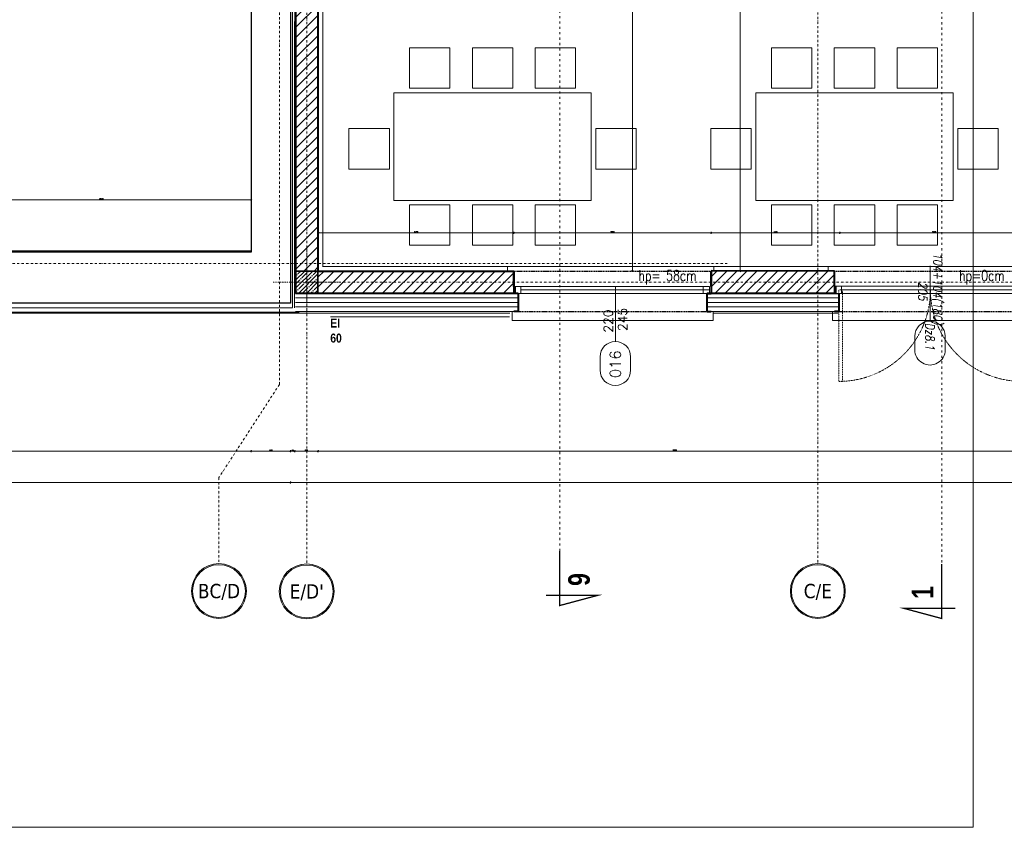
# Model space of a CAD drawing. Header units: millimetres. Extents: x -1893473 to 1546619, y -568027 to 942944.
# Tile 156 of 256: x 163948 to 174920, y -519267 to -510262. Entities that reach past the tile are written whole.
import ezdxf
from ezdxf.enums import TextEntityAlignment as Align

# ---------------------------------------------------------------- set-up
doc = ezdxf.new("R2010")
doc.units = ezdxf.units.MM
doc.header["$LTSCALE"] = 0.2
for name, pattern in [('2_3', [1, 0.5, -0.5]), ('ACAD_ISO03W100', [30, 12, -18]), ('CACHE', [9.525, 6.35, -3.175]), ('DASHDOT', [25.4, 12.7, -6.35, 0, -6.35]), ('HIDDEN', [9.525, 6.35, -3.175])]:
    doc.linetypes.add(name, pattern=pattern)
doc.layers.get('0').update_dxf_attribs({"lineweight": 0})
for name, color, linetype, lineweight in [('! WYPOSAŻENIE', 252, 'Continuous', 5), ('!! 0_ Istn-okna', 6, 'Continuous', 13), ('!! 0_ Istn-sciany', 7, 'Continuous', 30), ('!! 0_ Istn-widok', 1, 'Continuous', 15), ('!! 0_ Opis', 3, 'Continuous', 13), ('!! 0_Opis_okna', 8, 'Continuous', 15), ('!! 0_Opis_pom', 9, 'Continuous', 13), ('!! 0_Osie', 1, 'DASHDOT', 13), ('!! 1  WYDZIELENIE PPOŻ', 252, 'Continuous', 0), ('!! 1_ tynk zewn  - nowy', 21, 'Continuous', 20), ('!! 1_Hatch dach', 252, 'Continuous', 5), ('!! 1_hatch projektowane ściany', 4, 'Continuous', 5), ('!! 1_OPIS POM NOWE', 140, 'Continuous', 5), ('!! 1_PROJ Sciany', 2, 'Continuous', 40), ('!! 1_PROJ TERMOIZOL', 132, 'Continuous', 5), ('!! 1_PROJ ŻELBET', 1, 'Continuous', 35), ('!! 2_ remont Ocieplenie', 4, 'ZIGZAG', 5), ('!! 2_drzwi opis', 151, 'Continuous', 9), ('!! wymiary osi', 250, 'Continuous', 9), ('0-osie-liniA', 14, 'DASHDOT', 5), ('0-osie-tx', 66, 'Continuous', 9), ('P-Opis nadproża', 150, 'Continuous', 9), ('P-Osie', 1, 'DASHDOT', 18)]:
    doc.layers.add(name, color=color, linetype=linetype, lineweight=lineweight)
doc.layers.add('!! 0_ramki', color=251, linetype='Continuous', lineweight=9, plot=False)
doc.layers.add('Powierzchnia', color=140, linetype='Continuous', lineweight=5, plot=False)
doc.layers.add('!! 1_ proj wyposdażenie', color=7, linetype='Continuous', lineweight=5, true_color=0xa1a1a1)
doc.layers.add('!! 1_Wyburzenia', color=7, linetype='ACAD_ISO03W100', lineweight=13, true_color=0xff0505)
doc.layers.add('!! 1_PROJ przerywana', color=3, linetype='HIDDEN')
doc.layers.add('PROJ OKNO', color=3, linetype='CACHE')
doc.styles.add('50', font='ROMANS.shx', dxfattribs={"width": 0.8, "height": 10})
doc.styles.add('ARCHETYP', font='romans.shx', dxfattribs={"height": 15})
doc.styles.add('ARIAL', font='tahoma.ttf')
doc.styles.add('SIMPLEX', font='simplex.shx', dxfattribs={"width": 0.77})
doc.styles.add('STYLE7', font='ARIALNB.TTF')
doc.styles.add('TAHOMA', font='tahoma.ttf')
doc.styles.add('TXT', font='simplex.shx')
doc.linetypes.add('ZIGZAG', pattern='A,0.00254,-5.08,[131,ltypeshp.shx,S=5.08,R=0,X=-5.08,Y=0],-10.16,[131,ltypeshp.shx,S=5.08,R=180,X=5.08,Y=0],-5.08', length=20.32254)
doc.dimstyles.new('DIM50', dxfattribs={"dimscale": 5, "dimtxt": 2.5, "dimasz": 1.5, "dimexe": 0, "dimexo": 0, "dimgap": 0.5, "dimtad": 1, "dimdec": 4, "dimrnd": 0.5, "dimdsep": 46, "dimtxsty": 'TXT', "dimblk1": 'TICK1', "dimblk2": 'TICK1', "dimsah": 1, "dimcen": 0, "dimse1": 1, "dimse2": 1, "dimclrd": 1, "dimclre": 7, "dimclrt": 9, "dimadec": 0, "dimazin": 0, "dimtfac": 1, "dimtdec": 4, "dimtmove": 2, "dimatfit": 3, "dimldrblk": 'TICK1', "dimfxl": 1, "dimtolj": 1, "dimarcsym": 0})
pattern_1 = [(45, (-604946.8, 1976053.4), (-56.1266008, 56.1266008), [])]

# ---------------------------------------------------------------- blocks, each defined once
blk = doc.blocks.new('słup 25 x 25')
at = {"layer": '!! 1_Hatch dach'}
h = blk.add_hatch(dxfattribs=at)
h.set_pattern_fill('ANSI35', color=256)
h.set_pattern_definition([(45, (-64242.072, 198338.2015), (-4.49012806, 4.49012806), []), (45, (-64237.5816, 198338.2015), (-4.49012806, 4.49012806), [7.9375, -1.5875, 0, -1.5875])])
h.paths.add_polyline_path([(-12.5, 12.5), (12.5, 12.5), (12.5, -12.5), (-12.5, -12.5)])
at = {"layer": '!! 1_PROJ ŻELBET'}
blk.add_lwpolyline([(-12.5, 12.5), (12.5, 12.5), (12.5, -12.5), (-12.5, -12.5)], close=True, dxfattribs=at)
at = {"layer": '0-osie-liniA', "ltscale": 0.5}
for points in [[(0, 37.5), (0, -37.5)], [(-37.5, 0), (37.5, 0)]]:
    blk.add_lwpolyline(points, dxfattribs=at)
blk = doc.blocks.new('OKNO PROJ 240')
at = {"layer": '!! 0_ Istn-okna'}
for points in [[(61049, -199622.9), (61262, -199622.9)], [(61057, -199626.9), (61267, -199626.9)], [(61049, -199630.9), (61262, -199630.9)]]:
    blk.add_lwpolyline(points, dxfattribs=at)
for points in [[(61051, -199630.9), (61057, -199630.9), (61057, -199622.9), (61051, -199622.9)], [(61267, -199630.9), (61260, -199630.9), (61260, -199622.9), (61267, -199622.9)]]:
    blk.add_lwpolyline(points, close=True, dxfattribs=at)
at = {"layer": '!! 0_ Istn-sciany'}
for points in [[(61049, -199630.9), (61054, -199630.9)], [(61262, -199630.9), (61262, -199630.9)]]:
    blk.add_lwpolyline(points, dxfattribs=at)
at = {"layer": '!! 0_ Istn-widok'}
for points in [[(61042, -199600.9), (61272, -199600.9)], [(61042, -199605.9), (61042, -199600.9)], [(61272, -199605.9), (61272, -199600.9)], [(61047, -199650.9), (61047, -199660.9)], [(61271, -199650.9), (61271, -199660.9)], [(61271, -199660.9), (61047, -199660.9)]]:
    blk.add_lwpolyline(points, dxfattribs=at)
at = {"layer": '!! 1_PROJ przerywana'}
for points in [[(61049, -199605.9), (61269, -199605.9)], [(61054, -199650.9), (61264, -199650.9)]]:
    blk.add_lwpolyline(points, dxfattribs=at)
at = {"layer": '!! 1_PROJ Sciany'}
for points in [[(61049, -199622.9), (61049, -199605.9)], [(61269, -199622.9), (61269, -199605.9)], [(61049, -199622.9), (61049, -199630.9)], [(61269, -199622.9), (61269, -199630.9)], [(61054, -199630.9), (61054, -199650.9)], [(61264, -199630.9), (61264, -199650.9)], [(61264, -199630.9), (61269, -199630.9)], [(61054, -199650.9), (61049, -199650.9)], [(61264, -199650.9), (61269, -199650.9)]]:
    blk.add_lwpolyline(points, dxfattribs=at)
blk = doc.blocks.new('*U12')
h = blk.add_hatch(color=256)
edge = h.paths.add_edge_path()
edge.add_arc((0, 0), 30.6, 0, 360)
edge = h.paths.add_edge_path(flags=17)
edge.add_arc((0, 0), 29.4, 0, 360)
for radius in [30.6, 29.4]:
    blk.add_circle((0, 0), radius)
at = {"style": 'TAHOMA', "flags": 8}
blk.add_attdef('ANSICHTSNUMMER', text='', height=16, dxfattribs=at).set_placement((0, 0), align=Align.MIDDLE_CENTER)
blk = doc.blocks.new('BLOK OSI')
at = {"layer": 'P-Osie'}
for points in [[(52592.2, -193637), (52592.2, -199860.8)], [(51992.2, -199661.2), (51992.2, -193642.4)], [(52022.7, -198101.3), (52022.7, -199860.8)], [(48625.5, -199526.1), (52491.5, -199526.1)], [(52022.7, -199547.1), (55017, -199547.1)], [(51992.2, -199661.2), (51924.9, -199764.8), (51924.9, -199860.8)]]:
    blk.add_lwpolyline(points, dxfattribs=at)
at = {"layer": '0-osie-tx'}
ref = blk.add_blockref('*U12', (51924.9, -199891.4), dxfattribs=dict(at, rotation=180))
ref.add_attrib('ANSICHTSNUMMER', 'BC/D', dxfattribs={"layer": '0', "height": 16, "style": 'TAHOMA', "flags": 8}).set_placement((51924.9, -199891.4), align=Align.MIDDLE_CENTER)
ref = blk.add_blockref('*U12', (52022.7, -199891.8), dxfattribs=dict(at, rotation=180))
ref.add_attrib('ANSICHTSNUMMER', "E/D'", dxfattribs={"layer": '0', "height": 16, "style": 'TAHOMA', "flags": 8}).set_placement((52022.7, -199891.8), align=Align.MIDDLE_CENTER)
ref = blk.add_blockref('*U12', (52592.2, -199891.4), dxfattribs=dict(at, rotation=180))
ref.add_attrib('ANSICHTSNUMMER', 'C/E', dxfattribs={"layer": '0', "height": 16, "style": 'TAHOMA', "flags": 8}).set_placement((52592.2, -199891.4), align=Align.MIDDLE_CENTER)
blk = doc.blocks.new('TICK1')
at = {"color": 2}
blk.add_line((-1, -1), (1, 1), dxfattribs=at)
at = {"color": 0}
for p, q in [((0, 0), (-1, 0)), ((0, -1.4), (0, 1.4))]:
    blk.add_line(p, q, dxfattribs=at)
blk = doc.blocks.new('*D1334')
at = {"layer": '!! wymiary osi', "color": 1, "lineweight": -2, "transparency": 16777216}
blk.add_line((266667, -521322), (295192, -521322), dxfattribs=at)
at = {"layer": 'DEFPOINTS', "color": 0, "transparency": 16777216}
for p in [(266660, -518004), (295200, -518004), (295200, -521322)]:
    blk.add_point(p, dxfattribs=at)
at = {"layer": '!! wymiary osi', "color": 1, "lineweight": -2, "transparency": 16777216, "xscale": 7.5, "yscale": 7.5, "zscale": 7.5, "rotation": 180}
blk.add_blockref('TICK1', (266660, -521322), dxfattribs=at)
at = {"layer": '!! wymiary osi', "color": 1, "lineweight": -2, "transparency": 16777216, "xscale": 7.5, "yscale": 7.5, "zscale": 7.5}
blk.add_blockref('TICK1', (295200, -521322), dxfattribs=at)
at = {"layer": '!! wymiary osi', "color": 9, "transparency": 16777216, "insert": (280930, -521313), "char_height": 12.5, "attachment_point": 5, "style": 'TXT'}
blk.add_mtext('\\A1;28540', dxfattribs=at)
blk = doc.blocks.new('*D1338')
at = {"layer": '!! wymiary osi', "color": 1, "lineweight": -2, "transparency": 16777216}
blk.add_line((270947, -520972), (294752, -520972), dxfattribs=at)
at = {"layer": 'DEFPOINTS', "color": 0, "transparency": 16777216}
for p in [(270940, -518754), (294760, -518754), (294760, -520972)]:
    blk.add_point(p, dxfattribs=at)
at = {"layer": '!! wymiary osi', "color": 1, "lineweight": -2, "transparency": 16777216, "xscale": 7.5, "yscale": 7.5, "zscale": 7.5, "rotation": 180}
blk.add_blockref('TICK1', (270940, -520972), dxfattribs=at)
at = {"layer": '!! wymiary osi', "color": 1, "lineweight": -2, "transparency": 16777216, "xscale": 7.5, "yscale": 7.5, "zscale": 7.5}
blk.add_blockref('TICK1', (294760, -520972), dxfattribs=at)
at = {"layer": '!! wymiary osi', "color": 9, "transparency": 16777216, "insert": (282850, -520963), "char_height": 12.5, "attachment_point": 5, "style": 'TXT'}
blk.add_mtext('\\A1;23820', dxfattribs=at)
blk = doc.blocks.new('*D1339')
at = {"layer": '!! wymiary osi', "color": 1, "lineweight": -2, "transparency": 16777216}
blk.add_line((294767, -520972), (295192, -520972), dxfattribs=at)
at = {"layer": 'DEFPOINTS', "color": 0, "transparency": 16777216}
for p in [(294760, -518754), (295200, -518754), (295200, -520972)]:
    blk.add_point(p, dxfattribs=at)
at = {"layer": '!! wymiary osi', "color": 1, "lineweight": -2, "transparency": 16777216, "xscale": 7.5, "yscale": 7.5, "zscale": 7.5, "rotation": 180}
blk.add_blockref('TICK1', (294760, -520972), dxfattribs=at)
at = {"layer": '!! wymiary osi', "color": 1, "lineweight": -2, "transparency": 16777216, "xscale": 7.5, "yscale": 7.5, "zscale": 7.5}
blk.add_blockref('TICK1', (295200, -520972), dxfattribs=at)
at = {"layer": '!! wymiary osi', "color": 9, "transparency": 16777216, "insert": (294980, -520963), "char_height": 12.5, "attachment_point": 5, "style": 'TXT'}
blk.add_mtext('\\A1;440', dxfattribs=at)
blk = doc.blocks.new('*D1354')
at = {"layer": '!! wymiary osi', "color": 1, "lineweight": -2, "transparency": 16777216}
blk.add_line((291427, -518169), (294752, -518169), dxfattribs=at)
at = {"layer": 'DEFPOINTS', "color": 0, "transparency": 16777216}
for p in [(294760, -518169), (291420, -518754), (294760, -518754)]:
    blk.add_point(p, dxfattribs=at)
at = {"layer": '!! wymiary osi', "color": 1, "lineweight": -2, "transparency": 16777216, "xscale": 7.5, "yscale": 7.5, "zscale": 7.5, "rotation": 180}
blk.add_blockref('TICK1', (291420, -518169), dxfattribs=at)
at = {"layer": '!! wymiary osi', "color": 1, "lineweight": -2, "transparency": 16777216, "xscale": 7.5, "yscale": 7.5, "zscale": 7.5}
blk.add_blockref('TICK1', (294760, -518169), dxfattribs=at)
at = {"layer": '!! wymiary osi', "color": 9, "transparency": 16777216, "insert": (293090, -518160), "char_height": 12.5, "attachment_point": 5, "style": 'TXT'}
blk.add_mtext('\\A1;3340', dxfattribs=at)
blk = doc.blocks.new('1_ok-opis')
blk.add_line((0, 111.6), (0, 50))
for points in [[(-17, 128.6), (-17, 143.6)], [(17, 128.6), (17, 143.6)]]:
    blk.add_lwpolyline(points)
for centre, start, end in [((0, 143.6), 0, 180), ((0, 128.6), 180, 0)]:
    blk.add_arc(centre, 17, start, end)
at = {"style": 'ARCHETYP'}
for tag, height, rotation, p in [('NR', 12, 90, (0, 136.9)), ('NR', 12, 270, (0, 136.9)), ('SZEROKOŚĆ', 10, 90, (-8, 78.3)), ('SZEROKOŚĆ', 10, 270, (8, 78.3)), ('WYSOKOŚĆ', 10, 270, (-8, 78.3)), ('WYSOKOŚĆ', 10, 90, (8, 78.3))]:
    blk.add_attdef(tag, text='', height=height, rotation=rotation, dxfattribs=at).set_placement(p, align=Align.MIDDLE)
blk = doc.blocks.new('*D1451')
at = {"layer": '!! wymiary osi', "color": 1, "lineweight": -2, "transparency": 16777216}
blk.add_line((295207, -521322), (321217, -521322), dxfattribs=at)
at = {"layer": 'DEFPOINTS', "color": 0, "transparency": 16777216}
for p in [(295200, -519324), (321225, -519434), (321225, -521322)]:
    blk.add_point(p, dxfattribs=at)
at = {"layer": '!! wymiary osi', "color": 1, "lineweight": -2, "transparency": 16777216, "xscale": 7.5, "yscale": 7.5, "zscale": 7.5, "rotation": 180}
blk.add_blockref('TICK1', (295200, -521322), dxfattribs=at)
at = {"layer": '!! wymiary osi', "color": 1, "lineweight": -2, "transparency": 16777216, "xscale": 7.5, "yscale": 7.5, "zscale": 7.5}
blk.add_blockref('TICK1', (321225, -521322), dxfattribs=at)
at = {"layer": '!! wymiary osi', "color": 9, "transparency": 16777216, "insert": (308212, -521313), "char_height": 12.5, "attachment_point": 5, "style": 'TXT'}
blk.add_mtext('\\A1;26025', dxfattribs=at)
blk = doc.blocks.new('*D1452')
at = {"layer": '!! wymiary osi', "color": 1, "lineweight": -2, "transparency": 16777216}
blk.add_line((295207, -520972), (295237, -520972), dxfattribs=at)
at = {"layer": 'DEFPOINTS', "color": 0, "transparency": 16777216}
for p in [(295200, -519324), (295245, -519324), (295245, -520972)]:
    blk.add_point(p, dxfattribs=at)
at = {"layer": '!! wymiary osi', "color": 1, "lineweight": -2, "transparency": 16777216, "xscale": 7.5, "yscale": 7.5, "zscale": 7.5, "rotation": 180}
blk.add_blockref('TICK1', (295200, -520972), dxfattribs=at)
at = {"layer": '!! wymiary osi', "color": 1, "lineweight": -2, "transparency": 16777216, "xscale": 7.5, "yscale": 7.5, "zscale": 7.5}
blk.add_blockref('TICK1', (295245, -520972), dxfattribs=at)
at = {"layer": '!! wymiary osi', "color": 9, "transparency": 16777216, "insert": (295222, -520963), "char_height": 12.5, "attachment_point": 5, "style": 'TXT'}
blk.add_mtext('\\A1;45', dxfattribs=at)
blk = doc.blocks.new('*D1453')
at = {"layer": '!! wymiary osi', "color": 1, "lineweight": -2, "transparency": 16777216}
blk.add_line((295252, -520972), (295497, -520972), dxfattribs=at)
at = {"layer": 'DEFPOINTS', "color": 0, "transparency": 16777216}
for p in [(295505, -518964), (295245, -519324), (295505, -520972)]:
    blk.add_point(p, dxfattribs=at)
at = {"layer": '!! wymiary osi', "color": 1, "lineweight": -2, "transparency": 16777216, "xscale": 7.5, "yscale": 7.5, "zscale": 7.5, "rotation": 180}
blk.add_blockref('TICK1', (295245, -520972), dxfattribs=at)
at = {"layer": '!! wymiary osi', "color": 1, "lineweight": -2, "transparency": 16777216, "xscale": 7.5, "yscale": 7.5, "zscale": 7.5}
blk.add_blockref('TICK1', (295505, -520972), dxfattribs=at)
at = {"layer": '!! wymiary osi', "color": 9, "transparency": 16777216, "insert": (295375, -520963), "char_height": 12.5, "attachment_point": 5, "style": 'TXT'}
blk.add_mtext('\\A1;260', dxfattribs=at)
blk = doc.blocks.new('*D1454')
at = {"layer": '!! wymiary osi', "color": 1, "lineweight": -2, "transparency": 16777216}
blk.add_line((295512, -520972), (303447, -520972), dxfattribs=at)
at = {"layer": 'DEFPOINTS', "color": 0, "transparency": 16777216}
for p in [(295505, -518964), (303455, -518964), (303455, -520972)]:
    blk.add_point(p, dxfattribs=at)
at = {"layer": '!! wymiary osi', "color": 1, "lineweight": -2, "transparency": 16777216, "xscale": 7.5, "yscale": 7.5, "zscale": 7.5, "rotation": 180}
blk.add_blockref('TICK1', (295505, -520972), dxfattribs=at)
at = {"layer": '!! wymiary osi', "color": 1, "lineweight": -2, "transparency": 16777216, "xscale": 7.5, "yscale": 7.5, "zscale": 7.5}
blk.add_blockref('TICK1', (303455, -520972), dxfattribs=at)
at = {"layer": '!! wymiary osi', "color": 9, "transparency": 16777216, "insert": (299480, -520963), "char_height": 12.5, "attachment_point": 5, "style": 'TXT'}
blk.add_mtext('\\A1;7950', dxfattribs=at)
blk = doc.blocks.new('*D1511')
at = {"layer": '!! wymiary osi', "color": 1, "lineweight": -2, "transparency": 16777216}
blk.add_line((299010, -510621), (299010, -518956), dxfattribs=at)
at = {"layer": 'DEFPOINTS', "color": 0, "transparency": 16777216}
for p in [(299077, -510614), (299010, -518963), (299887, -518963)]:
    blk.add_point(p, dxfattribs=at)
at = {"layer": '!! wymiary osi', "color": 1, "lineweight": -2, "transparency": 16777216, "xscale": 7.5, "yscale": 7.5, "zscale": 7.5}
for p, rotation in [((299010, -510614), 90), ((299010, -518963), 270)]:
    blk.add_blockref('TICK1', p, dxfattribs=dict(at, rotation=rotation))
at = {"layer": '!! wymiary osi', "color": 9, "transparency": 16777216, "insert": (299001, -514789), "char_height": 12.5, "attachment_point": 5, "rotation": 90, "style": 'TXT'}
blk.add_mtext('\\A1;8349.5', dxfattribs=at)
blk = doc.blocks.new('*D1585')
at = {"layer": '!! wymiary osi', "color": 1, "lineweight": -2, "transparency": 16777216}
blk.add_line((295517, -518539), (297680, -518539), dxfattribs=at)
at = {"layer": 'DEFPOINTS', "color": 0, "transparency": 16777216}
for p in [(297687, -518539), (295509, -518964), (297687, -518965)]:
    blk.add_point(p, dxfattribs=at)
at = {"layer": '!! wymiary osi', "color": 1, "lineweight": -2, "transparency": 16777216, "xscale": 7.5, "yscale": 7.5, "zscale": 7.5, "rotation": 180}
blk.add_blockref('TICK1', (295509, -518539), dxfattribs=at)
at = {"layer": '!! wymiary osi', "color": 1, "lineweight": -2, "transparency": 16777216, "xscale": 7.5, "yscale": 7.5, "zscale": 7.5}
blk.add_blockref('TICK1', (297687, -518539), dxfattribs=at)
at = {"layer": '!! wymiary osi', "color": 9, "transparency": 16777216, "insert": (296598, -518530), "char_height": 12.5, "attachment_point": 5, "style": 'TXT'}
blk.add_mtext('\\A1;2178', dxfattribs=at)
blk = doc.blocks.new('*D1586')
at = {"layer": '!! wymiary osi', "color": 1, "lineweight": -2, "transparency": 16777216}
blk.add_line((297695, -518539), (299880, -518539), dxfattribs=at)
at = {"layer": 'DEFPOINTS', "color": 0, "transparency": 16777216}
for p in [(299887, -518539), (297687, -518965), (299887, -518963)]:
    blk.add_point(p, dxfattribs=at)
at = {"layer": '!! wymiary osi', "color": 1, "lineweight": -2, "transparency": 16777216, "xscale": 7.5, "yscale": 7.5, "zscale": 7.5, "rotation": 180}
blk.add_blockref('TICK1', (297687, -518539), dxfattribs=at)
at = {"layer": '!! wymiary osi', "color": 1, "lineweight": -2, "transparency": 16777216, "xscale": 7.5, "yscale": 7.5, "zscale": 7.5}
blk.add_blockref('TICK1', (299887, -518539), dxfattribs=at)
at = {"layer": '!! wymiary osi', "color": 9, "transparency": 16777216, "insert": (298787, -518530), "char_height": 12.5, "attachment_point": 5, "style": 'TXT'}
blk.add_mtext('\\A1;2200', dxfattribs=at)
blk = doc.blocks.new('*D1587')
at = {"layer": '!! wymiary osi', "color": 1, "lineweight": -2, "transparency": 16777216}
blk.add_line((299895, -518539), (301314, -518539), dxfattribs=at)
at = {"layer": 'DEFPOINTS', "color": 0, "transparency": 16777216}
for p in [(301321, -518539), (299887, -518963), (301321, -518964)]:
    blk.add_point(p, dxfattribs=at)
at = {"layer": '!! wymiary osi', "color": 1, "lineweight": -2, "transparency": 16777216, "xscale": 7.5, "yscale": 7.5, "zscale": 7.5, "rotation": 180}
blk.add_blockref('TICK1', (299887, -518539), dxfattribs=at)
at = {"layer": '!! wymiary osi', "color": 1, "lineweight": -2, "transparency": 16777216, "xscale": 7.5, "yscale": 7.5, "zscale": 7.5}
blk.add_blockref('TICK1', (301321, -518539), dxfattribs=at)
at = {"layer": '!! wymiary osi', "color": 9, "transparency": 16777216, "insert": (300604, -518530), "char_height": 12.5, "attachment_point": 5, "style": 'TXT'}
blk.add_mtext('\\A1;1434', dxfattribs=at)
blk = doc.blocks.new('*D1588')
at = {"layer": '!! wymiary osi', "color": 1, "lineweight": -2, "transparency": 16777216}
blk.add_line((301329, -518539), (303414, -518539), dxfattribs=at)
at = {"layer": 'DEFPOINTS', "color": 0, "transparency": 16777216}
for p in [(303421, -518539), (301321, -518964), (303421, -518964)]:
    blk.add_point(p, dxfattribs=at)
at = {"layer": '!! wymiary osi', "color": 1, "lineweight": -2, "transparency": 16777216, "xscale": 7.5, "yscale": 7.5, "zscale": 7.5, "rotation": 180}
blk.add_blockref('TICK1', (301321, -518539), dxfattribs=at)
at = {"layer": '!! wymiary osi', "color": 1, "lineweight": -2, "transparency": 16777216, "xscale": 7.5, "yscale": 7.5, "zscale": 7.5}
blk.add_blockref('TICK1', (303421, -518539), dxfattribs=at)
at = {"layer": '!! wymiary osi', "color": 9, "transparency": 16777216, "insert": (302371, -518530), "char_height": 12.5, "attachment_point": 5, "style": 'TXT'}
blk.add_mtext('\\A1;2100', dxfattribs=at)
blk = doc.blocks.new('*D1621')
at = {"layer": '!! wymiary osi', "color": 1, "lineweight": -2, "transparency": 16777216}
blk.add_line((300210, -512771), (300210, -518956), dxfattribs=at)
at = {"layer": 'DEFPOINTS', "color": 0, "transparency": 16777216}
for p in [(300950, -512764), (300210, -518964), (300587, -518964)]:
    blk.add_point(p, dxfattribs=at)
at = {"layer": '!! wymiary osi', "color": 1, "lineweight": -2, "transparency": 16777216, "xscale": 7.5, "yscale": 7.5, "zscale": 7.5}
for p, rotation in [((300210, -512764), 90), ((300210, -518964), 270)]:
    blk.add_blockref('TICK1', p, dxfattribs=dict(at, rotation=rotation))
at = {"layer": '!! wymiary osi', "color": 9, "transparency": 16777216, "insert": (300202, -515864), "char_height": 12.5, "attachment_point": 5, "rotation": 90, "style": 'TXT'}
blk.add_mtext('\\A1;6200', dxfattribs=at)
blk = doc.blocks.new('oznaczenie przekroi')
at = {"layer": '!! 0_ Opis', "color": 2, "const_width": 1.44}
for points in [[(88364.2, -199785.2), (88364.2, -199846.1), (88406.3, -199834.8), (88349, -199834.8)], [(88364.2, -199785.2), (88364.2, -199846.1), (88406.3, -199834.8), (88349, -199834.8)], [(88789.9, -199799.7), (88789.9, -199860.6), (88747.9, -199849.3), (88805.1, -199849.3)]]:
    blk.add_lwpolyline(points, dxfattribs=at)
at = {"layer": '!! 1_Wyburzenia'}
for points in [[(88789.9, -193651.7), (88789.9, -199799.7)], [(88364.2, -199785.2), (88364.2, -197902.7)]]:
    blk.add_lwpolyline(points, dxfattribs=at)
at = {"layer": '!! 0_ Opis', "color": 9, "style": 'STYLE7', "text_generation_flag": 6, "width": 0.95}
for s, rotation, p in [('6', 90, (88373.6, -199809.8)), ('1', 270, (88780.5, -199838.7))]:
    blk.add_text(s, height=24, rotation=rotation, dxfattribs=at).set_placement(p)
blk = doc.blocks.new('A$C2EB40A8D')
at = {"layer": '!! 1_hatch projektowane ściany'}
h = blk.add_hatch(dxfattribs=at)
h.set_pattern_fill('ANSI31', color=256, scale=25)
h.set_pattern_definition(pattern_1)
h.paths.add_polyline_path([(3608.06034, -6292.62865), (3358.06036, -6292.50551), (3353.98861, -18662.48603), (3603.98861, -18662.52748)])
h = blk.add_hatch(dxfattribs=at)
h.set_pattern_fill('ANSI31', color=256, scale=25)
h.set_pattern_definition(pattern_1)
h.paths.add_polyline_path([(3603.90649, -18662.48603), (5786.35202, -18663.27208), (5786.35202, -18913.23842), (3603.90649, -18912.45238)])
h = blk.add_hatch(dxfattribs=at)
h.set_pattern_fill('ANSI31', color=256, scale=25)
h.set_pattern_definition(pattern_1)
h.paths.add_polyline_path([(7986.35202, -18662.06036), (9358.87011, -18662.65339), (9358.87011, -18912.62036), (7986.35202, -18912.02734)])
at = {"layer": '!! 0_ Istn-okna', "linetype": '2_3', "ltscale": 10}
blk.add_lwpolyline([(9448.87011, -19892.85695), (9448.87011, -18872.85695), (9408.87011, -18872.85695), (9408.87011, -19892.85695)], close=True, dxfattribs=at)
for centre, start, end in [((9408.87011, -18872.85695), 270.000000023, 0.000000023), ((11448.87011, -18872.85695), 180.000000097, 270.000000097)]:
    blk.add_arc(centre, 1020, start, end, dxfattribs=at)
at = {"layer": '!! 0_ Istn-sciany'}
for points in [[(2858.87011, -6292.48603), (2858.87011, -18452.48603), (-481.12989, -18452.48603)], [(3298.87011, -6292.48603), (3298.87011, -19022.48603), (-481.12989, -19022.48603)]]:
    blk.add_lwpolyline(points, dxfattribs=at)
at = {"layer": '!! 0_ramki'}
blk.add_lwpolyline([(-31093.9525, 4834.99151), (10906.0475, 4834.99151), (10906.0475, -24865.00849), (-31093.9525, -24865.00849)], close=True, dxfattribs=at)
at = {"layer": '!! 1  WYDZIELENIE PPOŻ', "color": 20, "linetype": '2_3', "ltscale": 10, "true_color": 0xf65c09, "const_width": 10}
for points in [[(11853.89315, -18612.54794), (3658.29127, -18612.54785), (3659.2035, -10362.44715), (8998.93327, -10362.44687), (8998.93328, -12512.78266), (11853.89322, -12512.42694)], [(5741.30116, -19172.95585), (3741.30116, -19172.95585)]]:
    blk.add_lwpolyline(points, dxfattribs=at)
at = {"layer": '!! 1_ proj wyposdażenie'}
for points in [[(4624.2545, -16175.16314), (5074.2545, -16175.16314), (5074.2545, -16625.16314), (4624.2545, -16625.16314)], [(5774.2545, -16175.16314), (5324.2545, -16175.16314), (5324.2545, -16625.16314), (5774.2545, -16625.16314)], [(6474.2545, -16175.16314), (6024.2545, -16175.16314), (6024.2545, -16625.16314), (6474.2545, -16625.16314)], [(8657.47723, -16175.16314), (9107.47723, -16175.16314), (9107.47723, -16625.16314), (8657.47723, -16625.16314)], [(9807.47723, -16175.16314), (9357.47723, -16175.16314), (9357.47723, -16625.16314), (9807.47723, -16625.16314)], [(10507.47723, -16175.16314), (10057.47723, -16175.16314), (10057.47723, -16625.16314), (10507.47723, -16625.16314)], [(4449.2545, -16675.16314), (6649.2545, -16675.16314), (6649.2545, -17875.16314), (4449.2545, -17875.16314)], [(8482.47723, -16675.16314), (10682.47723, -16675.16314), (10682.47723, -17875.16314), (8482.47723, -17875.16314)], [(3949.2545, -17525.16314), (3949.2545, -17075.16314), (4399.2545, -17075.16314), (4399.2545, -17525.16314)], [(7149.2545, -17525.16314), (7149.2545, -17075.16314), (6699.2545, -17075.16314), (6699.2545, -17525.16314)], [(7982.47723, -17525.16314), (7982.47723, -17075.16314), (8432.47723, -17075.16314), (8432.47723, -17525.16314)], [(11182.47723, -17525.16314), (11182.47723, -17075.16314), (10732.47723, -17075.16314), (10732.47723, -17525.16314)], [(4624.2545, -18375.16314), (5074.2545, -18375.16314), (5074.2545, -17925.16314), (4624.2545, -17925.16314)], [(5774.2545, -18375.16314), (5324.2545, -18375.16314), (5324.2545, -17925.16314), (5774.2545, -17925.16314)], [(6474.2545, -18375.16314), (6024.2545, -18375.16314), (6024.2545, -17925.16314), (6474.2545, -17925.16314)], [(8657.47723, -18375.16314), (9107.47723, -18375.16314), (9107.47723, -17925.16314), (8657.47723, -17925.16314)], [(9807.47723, -18375.16314), (9357.47723, -18375.16314), (9357.47723, -17925.16314), (9807.47723, -17925.16314)], [(10507.47723, -18375.16314), (10057.47723, -18375.16314), (10057.47723, -17925.16314), (10507.47723, -17925.16314)]]:
    blk.add_lwpolyline(points, close=True, dxfattribs=at)
at = {"layer": '!! 1_ tynk zewn  - nowy'}
for p, q in [((5741.38736, -19132.45238), (3353.90474, -19132.44425)), ((5836.35162, -19112.45238), (3353.90482, -19112.44425)), ((7941.389, -19112.0267), (9370.41142, -19112.65339)), ((8006.35202, -19132.62044), (9400.41142, -19132.61365))]:
    blk.add_line(p, q, dxfattribs=at)
for points in [[(3393.8372, -19122.48603), (-531.12989, -19122.48603)], [(3403.83391, -19132.48603), (-531.12989, -19132.48603)]]:
    blk.add_lwpolyline(points, dxfattribs=at)
at = {"layer": '!! 1_hatch projektowane ściany'}
for points in [[(3608.06034, -6292.62865), (3358.06036, -6292.50551), (3353.98861, -18662.48603), (3603.98861, -18662.52748)], [(3603.90649, -18662.48603), (5786.35202, -18662.48603), (5786.35202, -18912.45238), (3603.90649, -18912.45238)], [(7986.35202, -18662.06036), (9358.87011, -18662.65339), (9358.87011, -18912.62036), (7986.35202, -18912.02734)]]:
    blk.add_lwpolyline(points, close=True, dxfattribs=at)
at = {"layer": '!! 1_PROJ Sciany'}
blk.add_line((5836.35241, -18912.45238), (3353.9056, -18912.44425), dxfattribs=at)
for points in [[(3358.06036, -6292.50551), (3353.9056, -18914.66498)], [(3606.73714, -10312.51003), (3603.98863, -18662.48469), (5786.35202, -18662.48469)], [(5786.35202, -18663.25327), (5786.35202, -18913.25723)], [(9358.87011, -18662.65339), (7986.35202, -18662.06036)], [(7986.35202, -18662.65339), (7986.35202, -18912.66024)], [(9358.87011, -18912.62603), (7941.38822, -18912.02059)]]:
    blk.add_lwpolyline(points, dxfattribs=at)
at = {"layer": '!! 1_PROJ TERMOIZOL', "linetype": 'ZIGZAG', "ltscale": 0.75}
for p, q in [((5836.35202, -18962.45238), (3353.90521, -18962.44425)), ((7936.35202, -18962.02558), (9408.87011, -18962.6076)), ((5836.35162, -19062.45238), (3353.90482, -19062.44425)), ((7936.35202, -19062.02558), (9408.87011, -19062.6076))]:
    blk.add_line(p, q, dxfattribs=at)
blk.add_lwpolyline([(3323.06036, -6292.50222), (3318.85496, -19068.51013)], dxfattribs=at)
at = {"layer": '!! 2_ remont Ocieplenie', "linetype": 'Continuous', "ltscale": 0.75}
for p, q in [((5836.35202, -19012.45238), (3353.90521, -19012.44425)), ((7936.35202, -19012.02558), (9408.87011, -19012.6076))]:
    blk.add_line(p, q, dxfattribs=at)
at = {"layer": '!! 2_ remont Ocieplenie', "linetype": 'ByBlock', "ltscale": 0.4}
blk.add_lwpolyline([(3348.06036, -6292.50222), (3343.85365, -19072.48603)], dxfattribs=at)
at = {"layer": '!! 2_ remont Ocieplenie', "linetype": 'ZIGZAG', "ltscale": 0.75}
blk.add_lwpolyline([(3318.85365, -19072.48603), (-531.12989, -19072.48603)], dxfattribs=at)
at = {"layer": 'Powierzchnia'}
blk.add_lwpolyline([(-20961.12989, -6787.08775), (2858.87011, -6787.08775), (2858.87011, -18437.08775), (-20961.12989, -18437.08775)], close=True, dxfattribs=at)
at = {"layer": '!! 0_Opis_okna'}
ref = blk.add_blockref('1_ok-opis', (6917.89333, -18332.65339), dxfattribs=dict(at, xscale=10, yscale=10, zscale=10, rotation=180))
ref.add_attrib('SZEROKOŚĆ', '220', dxfattribs={"layer": '0', "height": 100, "rotation": 90, "style": 'ARCHETYP'}).set_placement((6837.89333, -19219.85748), align=Align.MIDDLE)
ref.add_attrib('WYSOKOŚĆ', '245', dxfattribs={"layer": '0', "height": 100, "rotation": 90, "style": 'ARCHETYP'}).set_placement((6997.89333, -19202.12293), align=Align.MIDDLE)
ref.add_attrib('NR', '016', dxfattribs={"layer": '0', "height": 120, "rotation": 90, "style": 'ARCHETYP'}).set_placement((6917.89333, -19701.66784), align=Align.MIDDLE)
at = {"layer": '!! 0_Osie', "xscale": 10, "yscale": 10, "zscale": 10}
blk.add_blockref('BLOK OSI', (-516748.24414, 1976683.397), dxfattribs=at)
at = {"layer": '!! 1_hatch projektowane ściany', "xscale": 10, "yscale": 10, "zscale": 10}
blk.add_blockref('słup 25 x 25', (3478.90649, -18787.48603), dxfattribs=at)
at = {"layer": '!! 1_Wyburzenia', "xscale": 10, "yscale": 10, "zscale": 10}
blk.add_blockref('oznaczenie przekroi', (-877343.67123, 1976068.79528), dxfattribs=at)
at = {"layer": '!! 2_drzwi opis'}
ref = blk.add_blockref('1_ok-opis', (10423.87016, -18104.56981), dxfattribs=dict(at, xscale=-10, yscale=10, zscale=10, rotation=179.9999963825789))
ref.add_attrib('WYSOKOŚĆ', '104+104(180) ', dxfattribs={"layer": '0', "height": 100, "rotation": 269.999996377, "style": '50', "oblique": 10, "width": 0.8}).set_placement((10503.87011, -18887.47834), align=Align.MIDDLE)
ref.add_attrib('SZEROKOŚĆ', '205', dxfattribs={"layer": '0', "height": 100, "rotation": 269.999996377, "style": '50', "oblique": 10, "width": 0.8}).set_placement((10343.87011, -18887.47833), align=Align.MIDDLE)
ref.add_attrib('NR', 'Dz8.1', dxfattribs={"layer": '0', "height": 100, "rotation": 269.999996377, "style": '50', "oblique": 10, "width": 0.8}).set_placement((10423.87008, -19390.68225), align=Align.MIDDLE)
at = {"layer": 'PROJ OKNO', "xscale": 10, "yscale": 10, "zscale": 10}
for p in [(-604703.97919, 1977395.66677), (-601131.4611, 1977396.29401)]:
    blk.add_blockref('OKNO PROJ 240', p, dxfattribs=at)
at = {"layer": '! WYPOSAŻENIE', "color": 20, "true_color": 0xf65c09, "insert": (3741.30116, -19193.43318), "char_height": 100, "attachment_point": 1, "style": 'STYLE7'}
blk.add_mtext_dynamic_manual_height_columns('EI 60', width=58.1261145, gutter_width=75, heights=[0], dxfattribs=at)
at = {"layer": '!! 0_ Opis', "style": 'SIMPLEX', "width": 0.75}
for s, p in [('hp= 58cm', (7174.392, -18772.41408)), ('hp=0cm', (10746.91009, -18772.97974))]:
    blk.add_text(s, height=120, dxfattribs=at).set_placement(p)
at = {"layer": '!! 0_Opis_pom', "ltscale": 0.7, "style": 'ARIAL'}
for tag, p in [('B1,21', (-891.77727, 31796.97458)), ('A1,16', (-13651.31084, 31587.95236)), ('B1/17', (-9701.43347, 31565.05244)), ('B1,19', (-5798.61305, 31587.22944)), ('1,23', (10805.41388, 31565.05244)), ('A1,1', (-16866.13618, 31459.3792)), ('1,22', (4526.58954, 31507.65132)), ('B1,18', (-7791.62894, 31330.08444)), ('B1,20', (-2961.4347, 31167.05787)), ('A1,6', (-19287.17717, 30923.71998)), ('B1,1', (14135.63445, 30913.92963)), ('B1,3', (17346.74696, 30023.81022)), ('B1,4', (29817.71501, 29157.67457)), ('A1,5', (-23454.5385, 28820.77901)), ('A1,2', (-17502.57721, 28602.57524)), ('B1,2D', (2616.16402, 28559.52261)), ('A1,15', (-13651.31084, 28261.46046)), ('B1,4', (29883.58177, 28158.35876)), ('B1,2B', (18801.54781, 27650.12382)), ('B1,2A', (13086.7373, 27376.04393)), ('A1,3', (-16846.27912, 25980.40356)), ('B1,8', (9089.53994, 25356.27639)), ('B1,6', (31915.87888, 23754.79829)), ('A1,4', (-24010.17576, 23559.17399)), ('B1,14', (-11621.32288, 23261.44183)), ('B1,13', (-3080.55208, 22924.09997)), ('B1,10', (3982.60923, 22874.21277)), ('B1,5', (29245.49088, 22896.69268)), ('B1,9', (5634.43488, 22623.92098)), ('B1,2C', (13327.26639, 22378.5328)), ('B1,7', (16398.41175, 22348.28836)), ('B1,11', (5553.20442, 20939.83877)), ('B1,12', (3693.27174, 20628.72148)), ('C1,3', (5969.08376, 16336.01084)), ('C1,2', (11955.93711, 11671.55655)), ('C1,1', (15659.17205, 11415.94196)), ('C1,4', (5140.00888, 9205.5831)), ('C1,5', (5680.4486, 6154.54995)), ('C1,10', (16327.05085, 6080.66085)), ('C1,9', (16526.57171, 3173.45283)), ('C1,6', (6367.37903, 2771.84181)), ('D0,18', (-1981.87701, -110.73158)), ('D0,7', (-13531.42299, -1159.67649)), ('D0,17', (2064.87671, -1345.69113)), ('C1,7', (7275.77161, -1303.00991)), ('D0,3', (-9324.21674, -1442.63631)), ('D0,6', (-17529.61851, -1957.37463)), ('D0,10', (-21369.4432, -2140.60378)), ('D,09', (-12990.08379, -2746.32902)), ('D0,2', (-5516.19514, -3101.87722)), ('D0,16', (2266.73061, -3284.15369)), ('D0,8', (-14357.79539, -3567.69719)), ('D0,5', (-10461.54478, -3629.26575)), ('D0,4', (-8396.53404, -4353.7937)), ('D0,15', (1974.41895, -5205.84774)), ('D0,1', (-5633.49598, -5662.48534)), ('D0,11', (-23334.09291, -6045.78706)), ('D0,12', (-22436.85763, -9302.9678)), ('D0,13', (-22436.85763, -11581.16526)), ('D0,14', (-13645.94445, -11884.57769))]:
    blk.add_attdef(tag, text='', height=119.68, dxfattribs=at).set_placement(p, align=Align.MIDDLE_CENTER)
at = {"layer": '!! 1_OPIS POM NOWE', "style": 'ARIAL'}
for tag, p in [('C1.7A', (7769.3756, 685.765)), ('C1.7C', (7655.80151, -2045.04756)), ('C1.8B', (10935.93068, -2107.41983)), ('C1.8A', (13897.39715, -2120.69016)), ('C1.7B', (8274.43201, -3270.18959)), ('E1.2', (16701.02923, -5331.07351)), ('E1.5E', (21974.23379, -5463.99012)), ('E1.1', (8357.81567, -5851.01076)), ('E1.5D', (24989.27391, -5785.36474)), ('E1.5C', (25222.53959, -6394.64172)), ('E1.5B', (27694.70831, -7009.86571)), ('E1.6', (5279.46063, -8141.28746)), ('E1.5A', (25547.9555, -8495.18994)), ('E1.5F', (22414.7084, -9822.66389)), ('E1.5G', (23977.19473, -9792.46695)), ('E1,4', (13935.69867, -10458.20073)), ('E1.5L', (28030.8296, -11267.7725)), ('E1.3', (5639.18862, -11994.01941)), ('E1.5H', (23988.49716, -12231.38049)), ('E1.5K', (27714.73934, -12977.98364)), ('E1.5I', (22290.68736, -13989.9049)), ('E1.5J', (27095.71534, -16088.17469))]:
    blk.add_attdef(tag, text='', height=119.68, dxfattribs=at).set_placement(p, align=Align.MIDDLE_CENTER)
at = {"layer": '!! wymiary osi'}
for base, p1, p2, picture, middle in [((7109.27264, -18662.06036), (7175.81396, -10312.51003), (7986.35202, -18662.06036), '*D1511', (7100.52264, -14487.28519)), ((8309.52238, -18662.35687), (9048.85366, -12462.51003), (8686.65238, -18662.35687), '*D1621', (8300.77238, -15562.43345))]:
    dim = blk.add_linear_dim(base=base, p1=p1, p2=p2, angle=90, dimstyle='DIM50', dxfattribs=at)
    dim.commit()
    dim.dimension.update_dxf_attribs({"geometry": picture, "text_midpoint": middle, "insert": (-291900.79406, 500301.26018)})
for base, p1, p2, picture, middle in [((3298.87011, -21020.84684), (-25241.12989, -17702.48603), (3298.87011, -17702.48603), '*D1334', (-10971.12989, -21012.09684)), ((2858.87011, -17867.62095), (-481.12989, -18452.48603), (2858.87011, -18452.48603), '*D1354', (1188.87011, -17858.87095)), ((5786.35202, -18237.60522), (3608.3489, -18662.48469), (5786.35202, -18663.25327), '*D1585', (4697.35046, -18228.85522)), ((7986.35202, -18237.60522), (5786.35202, -18663.25327), (7986.35202, -18662.06036), '*D1586', (6886.35202, -18228.85522)), ((9420.41142, -18237.60522), (7986.35202, -18662.06036), (9420.41142, -18662.65339), '*D1587', (8703.38172, -18228.85522)), ((11520.41142, -18237.60522), (9420.41142, -18662.65339), (11520.41142, -18662.65339), '*D1588', (10470.41142, -18228.85522)), ((2858.87011, -20670.90981), (-20961.12989, -18452.48603), (2858.87011, -18452.48603), '*D1338', (-9051.12989, -20662.15981)), ((3298.87011, -20670.90981), (2858.87011, -18452.48603), (3298.87011, -18452.48603), '*D1339', (3078.87011, -20662.15981)), ((3603.98863, -20670.90981), (3343.87011, -19022.50084), (3603.98863, -18662.48469), '*D1453', (3473.92937, -20662.15981)), ((11553.89315, -20670.90981), (3603.98863, -18662.48469), (11553.89315, -18662.65339), '*D1454', (7578.94089, -20662.15981)), ((29323.83291, -21020.84684), (3298.87011, -19022.48603), (29323.83291, -19132.49363), '*D1451', (16311.35151, -21012.09684)), ((3343.87011, -20670.90981), (3298.87011, -19022.48603), (3343.87011, -19022.50084), '*D1452', (3321.37011, -20662.15981))]:
    dim = blk.add_linear_dim(base=base, p1=p1, p2=p2, dimstyle='DIM50', dxfattribs=at)
    dim.commit()
    dim.dimension.update_dxf_attribs({"geometry": picture, "text_midpoint": middle, "insert": (-291900.79406, 500301.26018)})

msp = doc.modelspace()

# ---------------------------------------------------------------- block references
at = {"layer": 'P-Opis nadproża', "color": 4}
msp.add_blockref('A$C2EB40A8D', (163667.94092, -494401.63474), dxfattribs=at)

doc.saveas('drawing.dxf')
